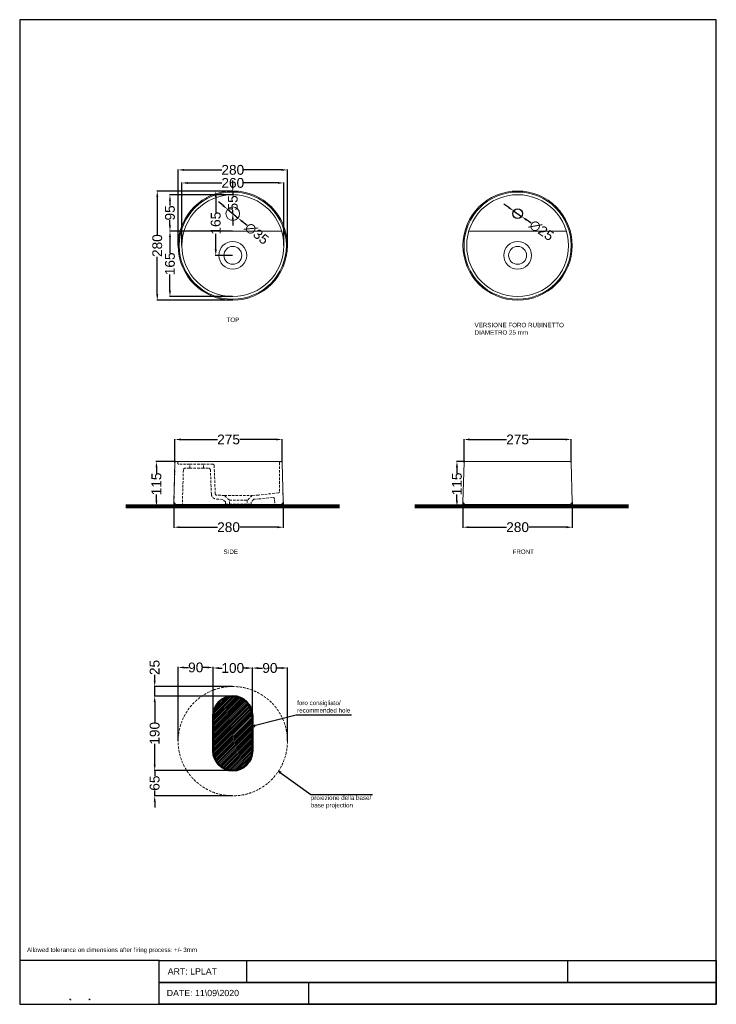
# Model space of a CAD drawing. Header units: millimetres. Extents: x 7664 to 164140, y -76078 to 31107.
# Tile 9 of 9: x 145315 to 147097, y 28587 to 31107. Entities that reach past the tile are written whole.
import ezdxf

# ---------------------------------------------------------------- set-up
doc = ezdxf.new("R2010")
doc.units = ezdxf.units.MM
doc.linetypes.add('DASHED2', pattern=[9.525, 6.35, -3.175])
doc.linetypes.add('HIDDEN', pattern=[9.525, 6.35, -3.175])
for name, color, linetype in [('Attacchi_Scarico', 2, 'Continuous'), ('Cartiglio', 7, 'Continuous'), ('MAKE2D$VISIBLE$SCENESILHOU', 7, 'Continuous'), ('Quote', 4, 'Continuous'), ('Visibile', 12, 'Continuous')]:
    doc.layers.add(name, color=color, linetype=linetype)
for name, color, linetype, lineweight in [('Sezione', 1, 'Continuous', 50), ('sezione linea', 6, 'Continuous', 80), ('tratteggiate', 5, 'DASHED2', 0), ('Vista', 8, 'Continuous', 15)]:
    doc.layers.add(name, color=color, linetype=linetype, lineweight=lineweight)
doc.styles.get("Standard").update_dxf_attribs({"font": 'arial.ttf'})
doc.dimstyles.new('ISO-25', dxfattribs={"dimtxt": 25, "dimasz": 15, "dimexe": 1.25, "dimexo": 0.625, "dimtad": 0, "dimdec": 0, "dimrnd": 5, "dimtxsty": 'Standard', "dimcen": 2.5, "dimadec": 0, "dimazin": 0, "dimtfac": 1, "dimtdec": 0, "dimtmove": 0, "dimatfit": 3, "dimfxl": 1, "dimarcsym": 0})

# ---------------------------------------------------------------- blocks, each defined once
blk = doc.blocks.new('*D7')
at = {"layer": 'Defpoints', "color": 0, "transparency": 16777216}
for p in [(145791, 30566.2), (145699.6, 30398.7), (145860.3, 30398.7)]:
    blk.add_point(p, dxfattribs=at)
at = {"layer": 'Quote', "color": 0, "lineweight": -2, "transparency": 16777216}
for p, q in [((145790.4, 30566.2), (145698.3, 30566.2)), ((145699.6, 30551.2), (145699.6, 30509.6)), ((145699.6, 30413.7), (145699.6, 30455.3)), ((145859.7, 30398.7), (145698.3, 30398.7))]:
    blk.add_line(p, q, dxfattribs=at)
at = {"layer": 'Quote', "color": 0, "transparency": 16777216}
for points in [[(145697.1, 30551.2), (145702.1, 30551.2), (145699.6, 30566.2)], [(145697.1, 30413.7), (145702.1, 30413.7), (145699.6, 30398.7)]]:
    blk.add_solid(points, dxfattribs=at)
at = {"layer": 'Quote', "color": 0, "transparency": 16777216, "insert": (145699.6, 30482.4), "char_height": 25, "attachment_point": 5, "rotation": 90}
blk.add_mtext('165', dxfattribs=at)
blk = doc.blocks.new('*D22')
at = {"layer": 'Defpoints', "color": 0, "transparency": 16777216}
for p in [(145860.3, 30666.1), (145860.3, 30610.8), (145860.3, 30610.8)]:
    blk.add_point(p, dxfattribs=at)
at = {"layer": 'Quote', "color": 0, "lineweight": -2, "transparency": 16777216}
for p, q in [((145860.3, 30681.1), (145860.3, 30696.1)), ((145860.3, 30666.1), (145860.3, 30657.1)), ((145860.9, 30666.1), (145861.6, 30666.1)), ((145860.3, 30610.8), (145860.3, 30619.8)), ((145860.3, 30595.8), (145860.3, 30580.8)), ((145860.9, 30610.8), (145861.6, 30610.8))]:
    blk.add_line(p, q, dxfattribs=at)
at = {"layer": 'Quote', "color": 0, "transparency": 16777216}
for points in [[(145857.8, 30681.1), (145862.8, 30681.1), (145860.3, 30666.1)], [(145857.8, 30595.8), (145862.8, 30595.8), (145860.3, 30610.8)]]:
    blk.add_solid(points, dxfattribs=at)
at = {"layer": 'Quote', "color": 0, "transparency": 16777216, "insert": (145860.3, 30638.4), "char_height": 25, "attachment_point": 5, "rotation": 90}
blk.add_mtext('55', dxfattribs=at)
blk = doc.blocks.new('*D83')
at = {"layer": 'Defpoints', "color": 0, "transparency": 16777216}
for p in [(145699.6, 30659.3), (145860.3, 30659.3), (145860.3, 30566.2)]:
    blk.add_point(p, dxfattribs=at)
at = {"layer": 'Quote', "color": 0, "lineweight": -2, "transparency": 16777216}
for p, q in [((145859.7, 30659.3), (145698.3, 30659.3)), ((145699.6, 30644.3), (145699.6, 30631.3)), ((145699.6, 30581.2), (145699.6, 30594.1)), ((145859.7, 30566.2), (145698.3, 30566.2))]:
    blk.add_line(p, q, dxfattribs=at)
at = {"layer": 'Quote', "color": 0, "transparency": 16777216}
for points in [[(145697.1, 30644.3), (145702.1, 30644.3), (145699.6, 30659.3)], [(145697.1, 30581.2), (145702.1, 30581.2), (145699.6, 30566.2)]]:
    blk.add_solid(points, dxfattribs=at)
at = {"layer": 'Quote', "color": 0, "transparency": 16777216, "insert": (145699.6, 30612.7), "char_height": 25, "attachment_point": 5, "rotation": 90}
blk.add_mtext('95', dxfattribs=at)
blk = doc.blocks.new('*D84')
at = {"layer": 'Defpoints', "color": 0, "transparency": 16777216}
for p in [(145667.1, 30668.8), (145860.3, 30668.8), (145860.3, 30389.2)]:
    blk.add_point(p, dxfattribs=at)
at = {"layer": 'Quote', "color": 0, "lineweight": -2, "transparency": 16777216}
for p, q in [((145859.7, 30668.8), (145665.9, 30668.8)), ((145667.1, 30653.8), (145667.1, 30557.4)), ((145667.1, 30404.2), (145667.1, 30500.6)), ((145859.7, 30389.2), (145665.9, 30389.2))]:
    blk.add_line(p, q, dxfattribs=at)
at = {"layer": 'Quote', "color": 0, "transparency": 16777216}
for points in [[(145664.6, 30653.8), (145669.6, 30653.8), (145667.1, 30668.8)], [(145664.6, 30404.2), (145669.6, 30404.2), (145667.1, 30389.2)]]:
    blk.add_solid(points, dxfattribs=at)
at = {"layer": 'Quote', "color": 0, "transparency": 16777216, "insert": (145667.1, 30529), "char_height": 25, "attachment_point": 5, "rotation": 90}
blk.add_mtext('280', dxfattribs=at)
blk = doc.blocks.new('*D85')
at = {"layer": 'Defpoints', "color": 0, "transparency": 16777216}
for p in [(146000.1, 30722.8), (145720.5, 30529), (146000.1, 30529)]:
    blk.add_point(p, dxfattribs=at)
at = {"layer": 'Quote', "color": 0, "lineweight": -2, "transparency": 16777216}
for p, q in [((145720.5, 30529.6), (145720.5, 30724)), ((145735.5, 30722.8), (145831.9, 30722.8)), ((145985.1, 30722.8), (145888.7, 30722.8)), ((146000.1, 30529.6), (146000.1, 30724))]:
    blk.add_line(p, q, dxfattribs=at)
at = {"layer": 'Quote', "color": 0, "transparency": 16777216}
for points in [[(145735.5, 30725.3), (145735.5, 30720.3), (145720.5, 30722.8)], [(145985.1, 30725.3), (145985.1, 30720.3), (146000.1, 30722.8)]]:
    blk.add_solid(points, dxfattribs=at)
at = {"layer": 'Quote', "color": 0, "transparency": 16777216, "insert": (145860.3, 30722.8), "char_height": 25, "attachment_point": 5}
blk.add_mtext('280', dxfattribs=at)
blk = doc.blocks.new('*D86')
at = {"layer": 'Defpoints', "color": 0, "transparency": 16777216}
for p in [(145730, 30689.4), (145730, 30529), (145990.6, 30529)]:
    blk.add_point(p, dxfattribs=at)
at = {"layer": 'Quote', "color": 0, "lineweight": -2, "transparency": 16777216}
for p, q in [((145730, 30529.6), (145730, 30690.7)), ((145745, 30689.4), (145831.9, 30689.4)), ((145975.6, 30689.4), (145888.7, 30689.4)), ((145990.6, 30529.6), (145990.6, 30690.7))]:
    blk.add_line(p, q, dxfattribs=at)
at = {"layer": 'Quote', "color": 0, "transparency": 16777216}
for points in [[(145745, 30691.9), (145745, 30686.9), (145730, 30689.4)], [(145975.6, 30691.9), (145975.6, 30686.9), (145990.6, 30689.4)]]:
    blk.add_solid(points, dxfattribs=at)
at = {"layer": 'Quote', "color": 0, "transparency": 16777216, "insert": (145860.3, 30689.4), "char_height": 25, "attachment_point": 5}
blk.add_mtext('260', dxfattribs=at)
blk = doc.blocks.new('*D87')
at = {"layer": 'Defpoints', "color": 0, "transparency": 16777216}
for p in [(146449, 29873.6), (146728.7, 29873.6), (146728.7, 29808.3)]:
    blk.add_point(p, dxfattribs=at)
at = {"layer": 'Quote', "color": 0, "lineweight": -2, "transparency": 16777216}
for p, q in [((146449, 29872.9), (146449, 29807.1)), ((146728.7, 29872.9), (146728.7, 29807.1)), ((146464, 29808.3), (146560.4, 29808.3)), ((146713.7, 29808.3), (146617.3, 29808.3))]:
    blk.add_line(p, q, dxfattribs=at)
at = {"layer": 'Quote', "color": 0, "transparency": 16777216}
for points in [[(146464, 29810.8), (146464, 29805.8), (146449, 29808.3)], [(146713.7, 29810.8), (146713.7, 29805.8), (146728.7, 29808.3)]]:
    blk.add_solid(points, dxfattribs=at)
at = {"layer": 'Quote', "color": 0, "transparency": 16777216, "insert": (146588.9, 29808.3), "char_height": 25, "attachment_point": 5}
blk.add_mtext('280', dxfattribs=at)
blk = doc.blocks.new('*D88')
at = {"layer": 'Defpoints', "color": 0, "transparency": 16777216}
for p in [(146433.7, 29976.6), (146454.8, 29976.6), (146463.9, 29861.6)]:
    blk.add_point(p, dxfattribs=at)
at = {"layer": 'Quote', "color": 0, "lineweight": -2, "transparency": 16777216}
for p, q in [((146454.1, 29976.6), (146432.4, 29976.6)), ((146433.7, 29961.6), (146433.7, 29946.2)), ((146433.7, 29876.6), (146433.7, 29891.9)), ((146463.2, 29861.6), (146432.4, 29861.6))]:
    blk.add_line(p, q, dxfattribs=at)
at = {"layer": 'Quote', "color": 0, "transparency": 16777216}
for points in [[(146431.2, 29961.6), (146436.2, 29961.6), (146433.7, 29976.6)], [(146431.2, 29876.6), (146436.2, 29876.6), (146433.7, 29861.6)]]:
    blk.add_solid(points, dxfattribs=at)
at = {"layer": 'Quote', "color": 0, "transparency": 16777216, "insert": (146433.7, 29919.1), "char_height": 25, "attachment_point": 5, "rotation": 90}
blk.add_mtext('115', dxfattribs=at)
blk = doc.blocks.new('*D89')
at = {"layer": 'Defpoints', "color": 0, "transparency": 16777216}
for p in [(146725.9, 30032.8), (146451.8, 29973.6), (146725.9, 29973.6)]:
    blk.add_point(p, dxfattribs=at)
at = {"layer": 'Quote', "color": 0, "lineweight": -2, "transparency": 16777216}
for p, q in [((146451.8, 29974.3), (146451.8, 30034)), ((146466.8, 30032.8), (146560.3, 30032.8)), ((146710.9, 30032.8), (146617.4, 30032.8)), ((146725.9, 29974.3), (146725.9, 30034))]:
    blk.add_line(p, q, dxfattribs=at)
at = {"layer": 'Quote', "color": 0, "transparency": 16777216}
for points in [[(146466.8, 30035.3), (146466.8, 30030.3), (146451.8, 30032.8)], [(146710.9, 30035.3), (146710.9, 30030.3), (146725.9, 30032.8)]]:
    blk.add_solid(points, dxfattribs=at)
at = {"layer": 'Quote', "color": 0, "transparency": 16777216, "insert": (146588.9, 30032.8), "char_height": 25, "attachment_point": 5}
blk.add_mtext('275', dxfattribs=at)
blk = doc.blocks.new('*D90')
at = {"layer": 'Defpoints', "color": 0, "transparency": 16777216}
for p in [(145660.5, 29375.8), (145860.3, 29375.8, -57.5), (145859.7, 29185.8)]:
    blk.add_point(p, dxfattribs=at)
at = {"layer": 'Quote', "color": 0, "lineweight": -2, "transparency": 16777216}
for p, q in [((145859.7, 29375.8), (145659.3, 29375.8)), ((145660.5, 29360.8), (145660.5, 29307.8)), ((145660.5, 29200.8), (145660.5, 29253.8)), ((145859.1, 29185.8), (145659.3, 29185.8))]:
    blk.add_line(p, q, dxfattribs=at)
at = {"layer": 'Quote', "color": 0, "transparency": 16777216}
for points in [[(145658, 29360.8), (145663, 29360.8), (145660.5, 29375.8)], [(145658, 29200.8), (145663, 29200.8), (145660.5, 29185.8)]]:
    blk.add_solid(points, dxfattribs=at)
at = {"layer": 'Quote', "color": 0, "transparency": 16777216, "insert": (145660.5, 29280.8), "char_height": 25, "attachment_point": 5, "rotation": 90}
blk.add_mtext('190', dxfattribs=at)
blk = doc.blocks.new('*D91')
at = {"layer": 'Defpoints', "color": 0, "transparency": 16777216}
for p in [(145860.3, 29185.8, -57.5), (145660.5, 29120.9), (145860.3, 29120.9, -57.5)]:
    blk.add_point(p, dxfattribs=at)
at = {"layer": 'Quote', "color": 0, "lineweight": -2, "transparency": 16777216}
for p, q in [((145660.5, 29200.8), (145660.5, 29215.8)), ((145859.7, 29185.8), (145659.3, 29185.8)), ((145660.5, 29185.8), (145660.5, 29172)), ((145660.5, 29120.9), (145660.5, 29134.6)), ((145859.7, 29120.9), (145659.3, 29120.9)), ((145660.5, 29105.9), (145660.5, 29090.9))]:
    blk.add_line(p, q, dxfattribs=at)
at = {"layer": 'Quote', "color": 0, "transparency": 16777216}
for points in [[(145658, 29200.8), (145663, 29200.8), (145660.5, 29185.8)], [(145658, 29105.9), (145663, 29105.9), (145660.5, 29120.9)]]:
    blk.add_solid(points, dxfattribs=at)
at = {"layer": 'Quote', "color": 0, "transparency": 16777216, "insert": (145660.5, 29153.3), "char_height": 25, "attachment_point": 5, "rotation": 90}
blk.add_mtext('65', dxfattribs=at)
blk = doc.blocks.new('*D92')
at = {"layer": 'Defpoints', "color": 0, "transparency": 16777216}
for p in [(145660.5, 29400.5), (145860.3, 29400.5, -57.5), (145860.3, 29375.8)]:
    blk.add_point(p, dxfattribs=at)
at = {"layer": 'Quote', "color": 0, "lineweight": -2, "transparency": 16777216}
for p, q in [((145660.5, 29415.5), (145660.5, 29430.5)), ((145859.7, 29400.5), (145659.3, 29400.5)), ((145660.5, 29375.8), (145660.5, 29400.5)), ((145859.7, 29375.8), (145659.3, 29375.8)), ((145660.5, 29360.8), (145660.5, 29345.8))]:
    blk.add_line(p, q, dxfattribs=at)
at = {"layer": 'Quote', "color": 0, "transparency": 16777216}
for points in [[(145658, 29415.5), (145663, 29415.5), (145660.5, 29400.5)], [(145658, 29360.8), (145663, 29360.8), (145660.5, 29375.8)]]:
    blk.add_solid(points, dxfattribs=at)
at = {"layer": 'Quote', "color": 0, "transparency": 16777216, "insert": (145660.5, 29449.3), "char_height": 25, "attachment_point": 5, "rotation": 90}
blk.add_mtext('25', dxfattribs=at)
blk = doc.blocks.new('*D93')
at = {"layer": 'Defpoints', "color": 0, "transparency": 16777216}
for p in [(145810.3, 29449.3), (145720.5, 29260.7, -57.5), (145810.3, 29262.1, -57.5)]:
    blk.add_point(p, dxfattribs=at)
at = {"layer": 'Quote', "color": 0, "lineweight": -2, "transparency": 16777216}
for p, q in [((145720.5, 29261.3), (145720.5, 29450.6)), ((145735.5, 29449.3), (145746.9, 29449.3)), ((145795.3, 29449.3), (145783.9, 29449.3)), ((145810.3, 29262.7), (145810.3, 29450.6))]:
    blk.add_line(p, q, dxfattribs=at)
at = {"layer": 'Quote', "color": 0, "transparency": 16777216}
for points in [[(145735.5, 29451.8), (145735.5, 29446.8), (145720.5, 29449.3)], [(145795.3, 29451.8), (145795.3, 29446.8), (145810.3, 29449.3)]]:
    blk.add_solid(points, dxfattribs=at)
at = {"layer": 'Quote', "color": 0, "transparency": 16777216, "insert": (145765.4, 29449.3), "char_height": 25, "attachment_point": 5}
blk.add_mtext('90', dxfattribs=at)
blk = doc.blocks.new('*D94')
at = {"layer": 'Defpoints', "color": 0, "transparency": 16777216}
for p in [(145910.3, 29447.9), (145810.3, 29325.8), (145910.3, 29325.8, -57.5)]:
    blk.add_point(p, dxfattribs=at)
at = {"layer": 'Quote', "color": 0, "lineweight": -2, "transparency": 16777216}
for p, q in [((145810.3, 29326.4), (145810.3, 29449.1)), ((145825.3, 29447.9), (145833.3, 29447.9)), ((145895.3, 29447.9), (145887.3, 29447.9)), ((145910.3, 29326.4), (145910.3, 29449.1))]:
    blk.add_line(p, q, dxfattribs=at)
at = {"layer": 'Quote', "color": 0, "transparency": 16777216}
for points in [[(145825.3, 29450.4), (145825.3, 29445.4), (145810.3, 29447.9)], [(145895.3, 29450.4), (145895.3, 29445.4), (145910.3, 29447.9)]]:
    blk.add_solid(points, dxfattribs=at)
at = {"layer": 'Quote', "color": 0, "transparency": 16777216, "insert": (145860.3, 29447.9), "char_height": 25, "attachment_point": 5}
blk.add_mtext('100', dxfattribs=at)
blk = doc.blocks.new('*D95')
at = {"layer": 'Defpoints', "color": 0, "transparency": 16777216}
for p in [(145910.3, 29447.9), (145910.3, 29260.7, -57.5), (146000.1, 29260.7, -57.5)]:
    blk.add_point(p, dxfattribs=at)
at = {"layer": 'Quote', "color": 0, "lineweight": -2, "transparency": 16777216}
for p, q in [((145910.3, 29261.3), (145910.3, 29449.1)), ((145925.3, 29447.9), (145936.7, 29447.9)), ((145985.1, 29447.9), (145973.7, 29447.9)), ((146000.1, 29261.3), (146000.1, 29449.1))]:
    blk.add_line(p, q, dxfattribs=at)
at = {"layer": 'Quote', "color": 0, "transparency": 16777216}
for points in [[(145925.3, 29450.4), (145925.3, 29445.4), (145910.3, 29447.9)], [(145985.1, 29450.4), (145985.1, 29445.4), (146000.1, 29447.9)]]:
    blk.add_solid(points, dxfattribs=at)
at = {"layer": 'Quote', "color": 0, "transparency": 16777216, "insert": (145955.2, 29447.9), "char_height": 25, "attachment_point": 5}
blk.add_mtext('90', dxfattribs=at)
blk = doc.blocks.new('*D103')
at = {"layer": 'Defpoints', "color": 0, "transparency": 16777216}
for p in [(145816.7, 30668.8), (145859.9, 30668.8), (145860.3, 30504.1)]:
    blk.add_point(p, dxfattribs=at)
at = {"layer": 'Quote', "color": 0, "lineweight": -2, "transparency": 16777216}
for p, q in [((145859.2, 30668.8), (145815.5, 30668.8)), ((145816.7, 30653.8), (145816.7, 30613.6)), ((145816.7, 30519.1), (145816.7, 30559.3)), ((145859.7, 30504.1), (145815.5, 30504.1))]:
    blk.add_line(p, q, dxfattribs=at)
at = {"layer": 'Quote', "color": 0, "transparency": 16777216}
for points in [[(145814.2, 30653.8), (145819.2, 30653.8), (145816.7, 30668.8)], [(145814.2, 30519.1), (145819.2, 30519.1), (145816.7, 30504.1)]]:
    blk.add_solid(points, dxfattribs=at)
at = {"layer": 'Quote', "color": 0, "transparency": 16777216, "insert": (145816.7, 30586.5), "char_height": 25, "attachment_point": 5, "rotation": 90}
blk.add_mtext('165', dxfattribs=at)
blk = doc.blocks.new('*D405')
at = {"layer": 'Defpoints', "color": 0, "transparency": 16777216}
for p in [(145846.8, 30622), (145873.8, 30599.6)]:
    blk.add_point(p, dxfattribs=at)
at = {"layer": 'Quote', "color": 0, "lineweight": -2, "transparency": 16777216}
for p, q in [((145835.3, 30631.6), (145823.8, 30641.1)), ((145846.8, 30622), (145873.8, 30599.6)), ((145896.9, 30580.5), (145885.3, 30590))]:
    blk.add_line(p, q, dxfattribs=at)
at = {"layer": 'Quote', "color": 0, "transparency": 16777216}
for points in [[(145836.9, 30633.5), (145833.7, 30629.6), (145846.8, 30622)], [(145886.9, 30592), (145883.7, 30588.1), (145873.8, 30599.6)]]:
    blk.add_solid(points, dxfattribs=at)
at = {"layer": 'Quote', "color": 0, "transparency": 16777216, "insert": (145921.6, 30559.9), "char_height": 25, "attachment_point": 5, "rotation": 320.2953}
blk.add_mtext('∅35', dxfattribs=at)
blk = doc.blocks.new('*D503')
at = {"layer": 'Defpoints', "color": 0, "transparency": 16777216}
for p in [(145709.7, 29873.6), (145989.3, 29873.6), (145989.3, 29808.3)]:
    blk.add_point(p, dxfattribs=at)
at = {"layer": 'Quote', "color": 0, "lineweight": -2, "transparency": 16777216}
for p, q in [((145709.7, 29872.9), (145709.7, 29807.1)), ((145989.3, 29872.9), (145989.3, 29807.1)), ((145724.7, 29808.3), (145821.1, 29808.3)), ((145974.3, 29808.3), (145877.9, 29808.3))]:
    blk.add_line(p, q, dxfattribs=at)
at = {"layer": 'Quote', "color": 0, "transparency": 16777216}
for points in [[(145724.7, 29810.8), (145724.7, 29805.8), (145709.7, 29808.3)], [(145974.3, 29810.8), (145974.3, 29805.8), (145989.3, 29808.3)]]:
    blk.add_solid(points, dxfattribs=at)
at = {"layer": 'Quote', "color": 0, "transparency": 16777216, "insert": (145849.5, 29808.3), "char_height": 25, "attachment_point": 5}
blk.add_mtext('280', dxfattribs=at)
blk = doc.blocks.new('*D504')
at = {"layer": 'Defpoints', "color": 0, "transparency": 16777216}
for p in [(145665, 29976.3), (145714.3, 29976.3), (145849.5, 29861.6)]:
    blk.add_point(p, dxfattribs=at)
at = {"layer": 'Quote', "color": 0, "lineweight": -2, "transparency": 16777216}
for p, q in [((145713.7, 29976.3), (145663.8, 29976.3)), ((145665, 29961.3), (145665, 29946.1)), ((145665, 29876.6), (145665, 29891.8)), ((145848.9, 29861.6), (145663.8, 29861.6))]:
    blk.add_line(p, q, dxfattribs=at)
at = {"layer": 'Quote', "color": 0, "transparency": 16777216}
for points in [[(145662.5, 29961.3), (145667.5, 29961.3), (145665, 29976.3)], [(145662.5, 29876.6), (145667.5, 29876.6), (145665, 29861.6)]]:
    blk.add_solid(points, dxfattribs=at)
at = {"layer": 'Quote', "color": 0, "transparency": 16777216, "insert": (145665, 29919), "char_height": 25, "attachment_point": 5, "rotation": 90}
blk.add_mtext('115', dxfattribs=at)
blk = doc.blocks.new('*D505')
at = {"layer": 'Defpoints', "color": 0, "transparency": 16777216}
for p in [(145986.6, 30032.8), (145712.4, 29973.6), (145986.6, 29973.6)]:
    blk.add_point(p, dxfattribs=at)
at = {"layer": 'Quote', "color": 0, "lineweight": -2, "transparency": 16777216}
for p, q in [((145712.4, 29974.3), (145712.4, 30034)), ((145727.4, 30032.8), (145821, 30032.8)), ((145971.6, 30032.8), (145878.1, 30032.8)), ((145986.6, 29974.3), (145986.6, 30034))]:
    blk.add_line(p, q, dxfattribs=at)
at = {"layer": 'Quote', "color": 0, "transparency": 16777216}
for points in [[(145727.4, 30035.3), (145727.4, 30030.3), (145712.4, 30032.8)], [(145971.6, 30035.3), (145971.6, 30030.3), (145986.6, 30032.8)]]:
    blk.add_solid(points, dxfattribs=at)
at = {"layer": 'Quote', "color": 0, "transparency": 16777216, "insert": (145849.5, 30032.8), "char_height": 25, "attachment_point": 5}
blk.add_mtext('275', dxfattribs=at)
blk = doc.blocks.new('*D509')
at = {"layer": 'Defpoints', "color": 0, "transparency": 16777216}
for p in [(146578.6, 30618), (146599.1, 30603.6)]:
    blk.add_point(p, dxfattribs=at)
at = {"layer": 'Quote', "color": 0, "lineweight": -2, "transparency": 16777216}
for p, q in [((146566.3, 30626.6), (146554, 30635.2)), ((146578.6, 30618), (146599.1, 30603.6)), ((146623.7, 30586.5), (146611.4, 30595))]:
    blk.add_line(p, q, dxfattribs=at)
at = {"layer": 'Quote', "color": 0, "transparency": 16777216}
for points in [[(146567.7, 30628.6), (146564.9, 30624.5), (146578.6, 30618)], [(146612.8, 30597.1), (146610, 30593), (146599.1, 30603.6)]]:
    blk.add_solid(points, dxfattribs=at)
at = {"layer": 'Quote', "color": 0, "transparency": 16777216, "insert": (146650.1, 30568), "char_height": 25, "attachment_point": 5, "rotation": 325.0456}
blk.add_mtext('∅25', dxfattribs=at)

msp = doc.modelspace()

# ---------------------------------------------------------------- hatches: boundary and pattern name
at = {"linetype": 'Continuous'}
h = msp.add_hatch(dxfattribs=at)
h.set_pattern_fill('ANSI31', color=5)
h.set_pattern_definition([(45, (139426.3666, 21792.4177), (-2.245064, 2.245064), [])])
h.paths.add_polyline_path([(145810.3, 29235.8, 1), (145910.3, 29235.8), (145910.3, 29325.8, 1), (145810.3, 29325.8)])

# ---------------------------------------------------------------- linework, layer by layer
at = {"layer": 'Attacchi_Scarico', "elevation": -57.5}
for points in [[(145915.2, 29300.5), (146022.2, 29328), (146164.2, 29328)], [(145910.3, 29297.6), (145914, 29302.4)], [(145910.3, 29297.6), (145916.3, 29298.5)], [(145914, 29302.4), (145916.3, 29298.5)], [(145977.5, 29183.9), (145980.3, 29178.6)], [(145977.5, 29183.9), (145983.2, 29182)], [(145980.3, 29178.6), (145983.2, 29182)], [(145981.7, 29180.3), (146059.6, 29123.8), (146217.7, 29123.8)]]:
    msp.add_lwpolyline(points, dxfattribs=at)
at = {"layer": 'Cartiglio'}
for p, q in [((145895.6, 28699), (145895.6, 28643.1)), ((146717.8, 28643.1), (146717.8, 28699)), ((146053.8, 28643.1), (146053.8, 28587.2))]:
    msp.add_line(p, q, dxfattribs=at)
for points in [[(147097.2, 28587.2), (147097.2, 31107.2), (145315.2, 31107.2), (145315.2, 28587.2)], [(145671.8, 28699), (145315.2, 28699), (145315.2, 28587.2), (145671.8, 28587.2)], [(145671.8, 28699), (147097.2, 28699), (147097.2, 28643.1), (145671.8, 28643.1)], [(145671.8, 28643.1), (147097.2, 28643.1), (147097.2, 28587.2), (145671.8, 28587.2)]]:
    msp.add_lwpolyline(points, close=True, dxfattribs=at)
for points in [[(145442.8, 28600.4), (145442.8, 28600.4), (145445.5, 28600.4), (145445.5, 28600.4)], [(145445.5, 28599.3), (145445.5, 28598.5), (145445.3, 28598), (145445, 28597.7)], [(145492.4, 28600.2), (145492.4, 28600.2), (145494.3, 28600.2), (145494.3, 28600.2)], [(145494.3, 28599.7), (145494.3, 28599), (145494.2, 28598.6), (145493.9, 28598.4)]]:
    msp.add_open_spline(points, degree=3, dxfattribs=at)
at = {"layer": 'MAKE2D$VISIBLE$SCENESILHOU'}
for p, q in [((145724.5, 29861.6), (145974.5, 29861.6)), ((146463.9, 29861.6), (146713.9, 29861.6))]:
    msp.add_line(p, q, dxfattribs=at)
at = {"layer": 'Sezione', "elevation": -57.5}
for points in [[(145810.3, 29325.8), (145810.3, 29235.8)], [(145910.3, 29325.8), (145910.3, 29235.8)]]:
    msp.add_lwpolyline(points, dxfattribs=at)
at = {"layer": 'Sezione'}
for centre, start, end in [((145860.3, 29325.8, -57.5), 0, 180), ((145860.3, 29235.8, -57.5), 180, 0)]:
    msp.add_arc(centre, 50, start, end, dxfattribs=at)
at = {"layer": 'sezione linea'}
for p, q in [((146133.6, 29861.6), (145587.1, 29861.6)), ((146872.9, 29861.6), (146326.4, 29861.6))]:
    msp.add_line(p, q, dxfattribs=at)
at = {"layer": 'tratteggiate'}
for p, q in [((145750.2, 29959.5), (145750.2, 29969.5)), ((145750.2, 29969.5), (145785.2, 29969.5)), ((145785.2, 29959.5), (145785.2, 29969.5)), ((145750.2, 29959.5), (145785.2, 29959.5)), ((145839, 29889.5), (145910, 29889.5)), ((145851.5, 29877.5), (145897.5, 29877.5, 0)), ((145851.5, 29867.5), (145897.5, 29867.5, 0))]:
    msp.add_line(p, q, dxfattribs=at)
for points in [[(145750.2, 29969.5), (145722.5, 29969.5, -0.414218), (145719.5, 29972.5), (145719.5, 29973.5, 0.41419), (145716.5, 29976.5), (145715.4, 29976.5, 0.406274), (145712.4, 29973.5), (145709.7, 29873.6, 0.422233), (145716.7, 29866.5), (145721.5, 29866.5, -0.414214), (145724.5, 29863.5), (145724.5, 29861.5), (145731.2, 29861.5)], [(145851.5, 29877.5), (145840, 29888.5), (145839, 29889.5), (145818.3, 29890.5, -0.387245), (145815.5, 29893.3), (145812.6, 29966.6, 0.402765), (145809.6, 29969.5), (145785.2, 29969.5)], [(145967.8, 29861.5), (145974.5, 29861.5), (145974.5, 29863.5, -0.414214), (145977.5, 29866.5), (145982.3, 29866.5, 0.422233), (145989.3, 29873.6), (145986.6, 29973.5, 0.406274), (145983.6, 29976.5), (145982.5, 29976.5, 0.41419), (145979.5, 29973.5), (145979.5, 29899.1, -0.380074), (145976.9, 29896.1), (145926.8, 29890.7), (145910, 29889.5), (145897.5, 29877.5)], [(145750.2, 29959.5), (145738.9, 29959.5, 0.405991), (145733.9, 29954.6), (145731.2, 29861.5)], [(145841.5, 29873.2), (145834.8, 29879.6), (145817.8, 29880.5, -0.388023), (145805.5, 29892.9), (145803.1, 29954.6, 0.402765), (145798.1, 29959.5), (145785.2, 29959.5)], [(145967.8, 29861.5), (145967.3, 29879.6, 0.437921), (145961.7, 29884.4), (145927.7, 29880.7), (145914.3, 29879.7), (145907.5, 29873.2)]]:
    msp.add_lwpolyline(points, format="xyb", dxfattribs=at)
msp.add_lwpolyline([(145841.5, 29873.2), (145841.5, 29867.5), (145851.5, 29867.5), (145851.5, 29877.5)], dxfattribs=at)
at = {"layer": 'tratteggiate', "elevation": 0}
msp.add_lwpolyline([(145897.5, 29877.5), (145897.5, 29867.5), (145907.5, 29867.5), (145907.5, 29873.2)], dxfattribs=at)
at = {"layer": 'Visibile'}
msp.add_circle((146588.9, 30610.8), 12.5, dxfattribs=at)
at = {"layer": 'Vista'}
for p, q in [((145735.5, 30566.2), (145985.2, 30566.2)), ((146464, 30566.2), (146713.7, 30566.2)), ((145721.5, 29866.6), (145977.5, 29866.6)), ((145974.5, 29863.6), (145974.5, 29861.6)), ((145982.3, 29866.6), (145977.5, 29866.6)), ((146460.9, 29866.6), (146716.9, 29866.6)), ((146713.9, 29863.6), (146713.9, 29861.6)), ((146721.7, 29866.6), (146716.9, 29866.6)), ((145724.5, 29861.6), (145974.5, 29861.6)), ((146463.9, 29861.6), (146713.9, 29861.6))]:
    msp.add_line(p, q, dxfattribs=at)
for points in [[(145709.7, 29873.6), (145712.4, 29973.6, -0.195346), (145713.3, 29975.7, -0.195438), (145715.4, 29976.6), (145983.6, 29976.6, -0.405713), (145986.6, 29973.6), (145989.3, 29873.6, -0.414214), (145982.3, 29866.6)], [(146449, 29873.6), (146451.8, 29973.6, -0.195346), (146452.7, 29975.7, -0.195438), (146454.8, 29976.6), (146722.9, 29976.6, -0.405713), (146725.9, 29973.6), (146728.7, 29873.6, -0.414214), (146721.7, 29866.6)], [(145724.5, 29861.6), (145724.5, 29863.6, 0.414214), (145721.5, 29866.6), (145716.7, 29866.6, -0.422241), (145709.7, 29873.8)], [(146463.9, 29861.6), (146463.9, 29863.6, 0.414214), (146460.9, 29866.6), (146456, 29866.6, -0.422241), (146449, 29873.8)]]:
    msp.add_lwpolyline(points, format="xyb", dxfattribs=at)
for centre, radius in [((145860.3, 30529), 139.8), ((146588.9, 30529), 139.8), ((145860.3, 30529), 137.1), ((145860.3, 30529), 130.3), ((146588.9, 30529), 137.1), ((146588.9, 30529), 130.3), ((145860.3, 30610.8), 17.5), ((146588.9, 30610.8), 12.5), ((145860.3, 30504.1), 35.5), ((145860.3, 30504.1), 22.9), ((146588.9, 30504.1), 35.5), ((146588.9, 30504.1), 22.9)]:
    msp.add_circle(centre, radius, dxfattribs=at)
at = {"layer": 'Vista', "linetype": 'HIDDEN', "lineweight": 13}
msp.add_circle((145860.3, 29260.7, -57.5), 139.8, dxfattribs=at)
at = {"layer": 'Vista'}
for centre in [(145977.5, 29863.6), (146716.9, 29863.6)]:
    msp.add_arc(centre, 3, 90, 180, dxfattribs=at)

# ---------------------------------------------------------------- texts
at = {"layer": 'Attacchi_Scarico'}
for s, height, p in [('TOP', 11.38, (145844.3, 30333.5)), ('SIDE', 11.38, (145836.6, 29739.8)), ('FRONT', 11.38, (146576, 29739.8)), ('Allowed tolerance on dimensions after firing process: +/- 3mm', 11.377, (145333.9, 28721))]:
    msp.add_text(s, height=height, dxfattribs=at).set_placement(p)
at = {"layer": 'Attacchi_Scarico', "char_height": 11.377, "attachment_point": 1}
for s, width, gutter_width, insert in [('VERSIONE FORO RUBINETTO DIAMETRO 25 mm', 248.309, 12.5, (146478.7, 30331.4, 230)), ('foro consigliato/\\Precommended hole', 277.011, 25, (146024.9, 29364.3, -57.5)), ('proiezione della base/\\Pbase projection', 277.011, 25, (146059.9, 29121.6, -57.5))]:
    msp.add_mtext_dynamic_manual_height_columns(s, width=width, gutter_width=gutter_width, heights=[0], dxfattribs=dict(at, insert=insert))
at = {"layer": 'Cartiglio'}
for s, p in [('ART: LPLAT', (145693.8, 28663.5)), ('DATE: 11\\09\\2020  ', (145691.3, 28608.1))]:
    msp.add_text(s, height=16.09, dxfattribs=at).set_placement(p)

# ---------------------------------------------------------------- dimensions: what is measured, and where the dimension line sits
at = {"layer": 'Quote'}
for base, p1, p2, picture, middle in [((146000.1, 30722.8), (145720.5, 30529), (146000.1, 30529), '*D85', (145860.3, 30722.8)), ((145730, 30689.4), (145990.6, 30529), (145730, 30529), '*D86', (145860.3, 30689.4)), ((145986.6, 30032.8), (145712.4, 29973.6), (145986.6, 29973.6), '*D505', (145849.5, 30032.8)), ((146725.9, 30032.8), (146451.8, 29973.6), (146725.9, 29973.6), '*D89', (146588.9, 30032.8)), ((145989.3, 29808.3), (145709.7, 29873.6), (145989.3, 29873.6), '*D503', (145849.5, 29808.3)), ((146728.7, 29808.3), (146449, 29873.6), (146728.7, 29873.6), '*D87', (146588.9, 29808.3)), ((145810.3, 29449.3), (145720.5, 29260.7, -57.5), (145810.3, 29262.1, -57.5), '*D93', (145765.4, 29449.3)), ((145910.3, 29447.9), (145810.3, 29325.8), (145910.3, 29325.8, -57.5), '*D94', (145860.3, 29447.9)), ((145910.3, 29447.9), (146000.1, 29260.7, -57.5), (145910.3, 29260.7, -57.5), '*D95', (145955.2, 29447.9))]:
    dim = msp.add_linear_dim(base=base, p1=p1, p2=p2, dimstyle='ISO-25', dxfattribs=at)
    dim.commit()
    dim.dimension.update_dxf_attribs({"geometry": picture, "text_midpoint": middle})
for base, p1, p2, angle, picture, middle in [((145860.3, 30610.8), (145860.3, 30666.1), (145860.3, 30610.8), 270, '*D22', (145860.3, 30638.4)), ((145667.1, 30668.8), (145860.3, 30389.2), (145860.3, 30668.8), 90, '*D84', (145667.1, 30529)), ((145816.7, 30668.8), (145860.3, 30504.1), (145859.9, 30668.8), 90, '*D103', (145816.7, 30586.5)), ((145699.6, 30659.3), (145860.3, 30566.2), (145860.3, 30659.3), 90, '*D83', (145699.6, 30612.7)), ((145699.557, 30398.7322), (145790.9959, 30566.1518), (145860.3097, 30398.7322), 270, '*D7', (145699.557, 30482.442)), ((145665, 29976.3), (145849.5, 29861.6), (145714.3, 29976.3), 90, '*D504', (145665, 29919)), ((146433.7, 29976.6), (146463.9, 29861.6), (146454.8, 29976.6), 90, '*D88', (146433.7, 29919.1)), ((145660.5, 29400.5), (145860.3, 29375.8), (145860.3, 29400.5, -57.5), 90, '*D92', (145660.5, 29449.3)), ((145660.5, 29375.8), (145859.7, 29185.8), (145860.3, 29375.8, -57.5), 90, '*D90', (145660.5, 29280.8)), ((145660.5, 29120.9), (145860.3, 29185.8, -57.5), (145860.3, 29120.9, -57.5), 90, '*D91', (145660.5, 29153.3))]:
    dim = msp.add_linear_dim(base=base, p1=p1, p2=p2, angle=angle, dimstyle='ISO-25', dxfattribs=at)
    dim.commit()
    dim.dimension.update_dxf_attribs({"geometry": picture, "text_midpoint": middle})
for p1, p2, picture, middle in [((145846.8, 30622), (145873.8, 30599.6), '*D405', (145921.6, 30559.9)), ((146578.6, 30618), (146599.1, 30603.6), '*D509', (146650.1, 30568))]:
    dim = msp.add_diameter_dim_2p(p1=p1, p2=p2, dimstyle='ISO-25', dxfattribs=at)
    dim.commit()
    dim.dimension.update_dxf_attribs({"geometry": picture, "text_midpoint": middle})

doc.saveas('drawing.dxf')
